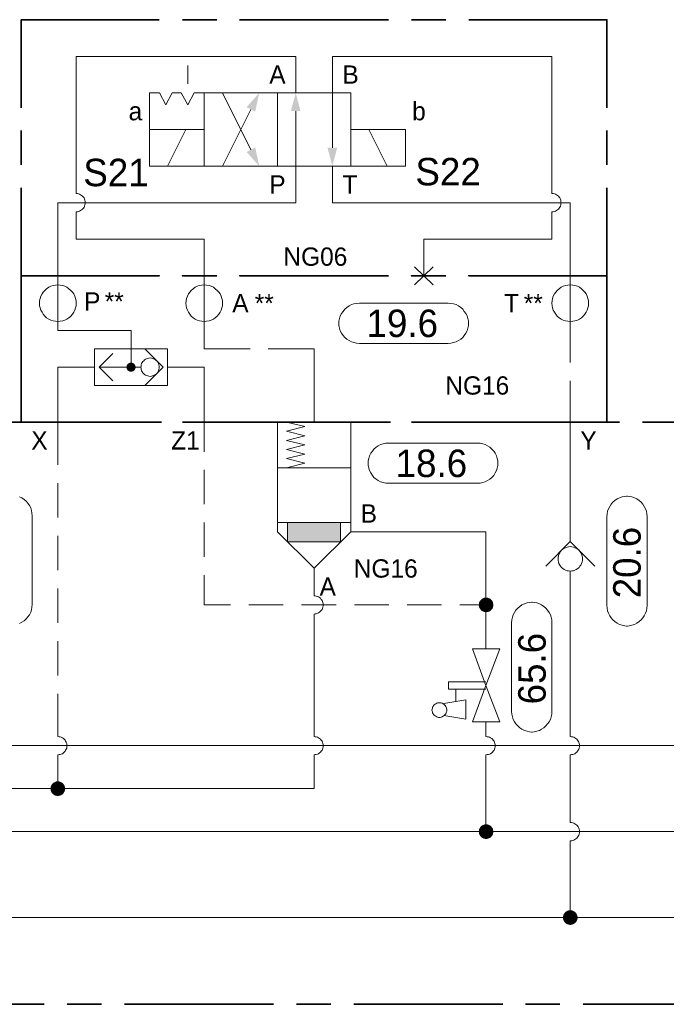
# Model space of a CAD drawing. Header units: millimetres. Extents: x 0 to 138, y 0 to 47.
# Tile 30 of 165: x 21.39 to 23.61, y 15.42 to 18.81. Entities that reach past the tile are written whole.
import ezdxf

# ---------------------------------------------------------------- set-up
doc = ezdxf.new("R2010")
doc.units = ezdxf.units.MM
for name, color, linetype in [('PDF_Geomertry', 7, 'Continuous'), ('PDF_Solid Fills', 7, 'Continuous'), ('PDF_Text', 7, 'Continuous')]:
    doc.layers.add(name, color=color, linetype=linetype)
doc.styles.add('PDF Arial', font='txt')

msp = doc.modelspace()

# ---------------------------------------------------------------- hatches: boundary and pattern name
at = {"layer": 'PDF_Solid Fills', "transparency": 33554559}
for points in [[(21.7696, 17.6104), (21.7543, 17.6146), (21.7549, 17.6165)], [(21.7696, 17.6104), (21.7543, 17.6124), (21.7543, 17.6146)], [(21.7696, 17.6104), (21.7543, 17.6104), (21.7543, 17.6124)], [(21.7696, 17.6104), (21.7543, 17.609), (21.7543, 17.6104)], [(21.7696, 17.6104), (21.7543, 17.6068), (21.7543, 17.609)], [(21.7696, 17.6104), (21.7549, 17.6049), (21.7543, 17.6068)], [(21.7696, 17.6104), (21.7549, 17.6165), (21.7563, 17.6188)], [(21.7696, 17.6104), (21.7563, 17.6026), (21.7549, 17.6049)], [(21.7696, 17.6104), (21.7563, 17.6188), (21.7571, 17.6201)], [(21.7696, 17.6104), (21.7571, 17.6012), (21.7563, 17.6026)], [(21.7696, 17.6104), (21.7571, 17.6201), (21.7585, 17.6215)], [(21.7696, 17.6104), (21.7585, 17.5993), (21.7571, 17.6012)], [(21.7696, 17.6104), (21.7585, 17.6215), (21.7599, 17.6229)], [(21.7696, 17.6104), (21.7599, 17.5985), (21.7585, 17.5993)], [(21.7696, 17.6104), (21.7599, 17.6229), (21.7618, 17.6243)], [(21.7696, 17.6104), (21.7618, 17.5971), (21.7599, 17.5985)], [(21.7696, 17.6104), (21.7618, 17.6243), (21.764, 17.6249)], [(21.7696, 17.6104), (21.764, 17.5965), (21.7618, 17.5971)], [(21.7696, 17.6104), (21.764, 17.6249), (21.7654, 17.6257)], [(21.7696, 17.6104), (21.7654, 17.5957), (21.764, 17.5965)], [(21.7696, 17.6104), (21.7654, 17.6257), (21.7674, 17.6263)], [(21.7696, 17.6104), (21.7674, 17.5951), (21.7654, 17.5957)], [(21.7696, 17.6104), (21.7674, 17.6263), (21.7696, 17.6263)], [(21.7696, 17.6104), (21.7696, 17.5951), (21.7674, 17.5951)], [(21.7696, 17.6104), (21.7715, 17.6263), (21.7738, 17.6257)], [(21.7696, 17.6104), (21.7696, 17.6263), (21.7715, 17.6263)], [(21.7696, 17.6104), (21.7738, 17.6257), (21.7757, 17.6249)], [(21.7696, 17.6104), (21.7757, 17.6249), (21.7779, 17.6243)], [(21.7696, 17.6104), (21.7779, 17.6243), (21.7793, 17.6229)], [(21.7696, 17.6104), (21.7793, 17.6229), (21.7807, 17.6215)], [(21.7696, 17.6104), (21.7807, 17.6215), (21.7821, 17.6201)], [(21.7696, 17.6104), (21.7821, 17.6201), (21.7835, 17.6188)], [(21.7696, 17.6104), (21.7835, 17.6188), (21.784, 17.6165)], [(21.7696, 17.6104), (21.784, 17.6165), (21.7849, 17.6146)], [(21.7696, 17.6104), (21.7849, 17.6146), (21.7854, 17.6124)], [(21.7696, 17.6104), (21.7854, 17.6124), (21.7854, 17.6104)], [(21.7696, 17.6104), (21.7715, 17.5951), (21.7696, 17.5951)], [(21.7696, 17.6104), (21.7738, 17.5957), (21.7715, 17.5951)], [(21.7696, 17.6104), (21.7757, 17.5965), (21.7738, 17.5957)], [(21.7696, 17.6104), (21.7779, 17.5971), (21.7757, 17.5965)], [(21.7696, 17.6104), (21.7793, 17.5985), (21.7779, 17.5971)], [(21.7696, 17.6104), (21.7807, 17.5993), (21.7793, 17.5985)], [(21.7696, 17.6104), (21.7821, 17.6012), (21.7807, 17.5993)], [(21.7696, 17.6104), (21.7835, 17.6026), (21.7821, 17.6012)], [(21.7696, 17.6104), (21.784, 17.6049), (21.7835, 17.6026)], [(21.7696, 17.6104), (21.7849, 17.6068), (21.784, 17.6049)], [(21.7696, 17.6104), (21.7854, 17.609), (21.7849, 17.6068)], [(21.7696, 17.6104), (21.7854, 17.6104), (21.7854, 17.609)], [(22.989, 16.7938), (22.964, 16.7938), (22.9646, 16.7965)], [(22.989, 16.7938), (22.9646, 16.7901), (22.964, 16.7938)], [(22.989, 16.7938), (22.9646, 16.7999), (22.966, 16.8026)], [(22.989, 16.7938), (22.9646, 16.7965), (22.9646, 16.7999)], [(22.989, 16.7938), (22.9646, 16.7868), (22.9646, 16.7901)], [(22.989, 16.7938), (22.966, 16.784), (22.9646, 16.7868)], [(22.989, 16.7938), (22.966, 16.8026), (22.9674, 16.8063)], [(22.989, 16.7938), (22.9674, 16.7804), (22.966, 16.784)], [(22.989, 16.7938), (22.9674, 16.8063), (22.9696, 16.809)], [(22.989, 16.7938), (22.9696, 16.7785), (22.9674, 16.7804)], [(22.989, 16.7938), (22.9696, 16.809), (22.9715, 16.811)], [(22.989, 16.7938), (22.9715, 16.7757), (22.9696, 16.7785)], [(22.989, 16.7938), (22.9715, 16.811), (22.9738, 16.8132)], [(22.989, 16.7938), (22.9738, 16.7735), (22.9715, 16.7757)], [(22.989, 16.7938), (22.9738, 16.8132), (22.9765, 16.8151)], [(22.989, 16.7938), (22.9765, 16.7715), (22.9738, 16.7735)], [(22.989, 16.7938), (22.9765, 16.8151), (22.9799, 16.8165)], [(22.989, 16.7938), (22.9799, 16.7701), (22.9765, 16.7715)], [(22.989, 16.7938), (22.9799, 16.8165), (22.9826, 16.8179)], [(22.989, 16.7938), (22.9826, 16.7693), (22.9799, 16.7701)], [(22.989, 16.7938), (22.9826, 16.8179), (22.9863, 16.8179)], [(22.989, 16.7938), (22.9863, 16.7687), (22.9826, 16.7693)], [(22.989, 16.7938), (22.9863, 16.8179), (22.989, 16.8188)], [(22.989, 16.7938), (22.989, 16.7679), (22.9863, 16.7687)], [(22.989, 16.7938), (22.989, 16.8188), (22.9924, 16.8179)], [(22.989, 16.7938), (22.996, 16.8179), (22.9988, 16.8165)], [(22.989, 16.7938), (22.9924, 16.8179), (22.996, 16.8179)], [(22.989, 16.7938), (22.9988, 16.8165), (23.0021, 16.8151)], [(22.989, 16.7938), (23.0021, 16.8151), (23.0049, 16.8132)], [(22.989, 16.7938), (23.0049, 16.8132), (23.0071, 16.811)], [(22.989, 16.7938), (23.0071, 16.811), (23.009, 16.809)], [(22.989, 16.7938), (23.009, 16.809), (23.0113, 16.8063)], [(22.989, 16.7938), (23.0113, 16.8063), (23.0126, 16.8026)], [(22.989, 16.7938), (23.0126, 16.8026), (23.0132, 16.7999)], [(22.989, 16.7938), (23.0132, 16.7999), (23.014, 16.7965)], [(22.989, 16.7938), (23.014, 16.7965), (23.0146, 16.7938)], [(22.989, 16.7938), (22.9924, 16.7687), (22.989, 16.7679)], [(22.989, 16.7938), (22.996, 16.7693), (22.9924, 16.7687)], [(22.989, 16.7938), (22.9988, 16.7701), (22.996, 16.7693)], [(22.989, 16.7938), (23.0021, 16.7715), (22.9988, 16.7701)], [(22.989, 16.7938), (23.0049, 16.7735), (23.0021, 16.7715)], [(22.989, 16.7938), (23.0071, 16.7757), (23.0049, 16.7735)], [(22.989, 16.7938), (23.009, 16.7785), (23.0071, 16.7757)], [(22.989, 16.7938), (23.0113, 16.7804), (23.009, 16.7785)], [(22.989, 16.7938), (23.0126, 16.784), (23.0113, 16.7804)], [(22.989, 16.7938), (23.0132, 16.7868), (23.0126, 16.784)], [(22.989, 16.7938), (23.014, 16.7901), (23.0132, 16.7868)], [(22.989, 16.7938), (23.0146, 16.7938), (23.014, 16.7901)], [(21.5182, 16.1618), (21.5007, 16.179), (21.5029, 16.1818)], [(21.5182, 16.1618), (21.5029, 16.1818), (21.5057, 16.1832)], [(21.5182, 16.1618), (21.5057, 16.1832), (21.5085, 16.1846)], [(21.5182, 16.1618), (21.5085, 16.1846), (21.5118, 16.186)], [(21.5182, 16.1618), (21.5118, 16.186), (21.5146, 16.1868)], [(21.5182, 16.1618), (21.5146, 16.1868), (21.5182, 16.1868)], [(21.5182, 16.1618), (21.5215, 16.1868), (21.5243, 16.186)], [(21.5182, 16.1618), (21.5182, 16.1868), (21.5215, 16.1868)], [(21.5182, 16.1618), (21.5243, 16.186), (21.5279, 16.1846)], [(21.5182, 16.1618), (21.5279, 16.1846), (21.5307, 16.1832)], [(21.5182, 16.1618), (21.5307, 16.1832), (21.5335, 16.1818)], [(21.5182, 16.1618), (21.5335, 16.1818), (21.5363, 16.179)], [(21.5182, 16.1618), (21.4932, 16.1651), (21.4937, 16.1679)], [(21.5182, 16.1618), (21.4932, 16.1618), (21.4932, 16.1651)], [(21.5182, 16.1618), (21.4932, 16.1582), (21.4932, 16.1618)], [(21.5182, 16.1618), (21.4937, 16.1549), (21.4932, 16.1582)], [(21.5182, 16.1618), (21.4937, 16.1679), (21.4951, 16.1715)], [(21.5182, 16.1618), (21.4951, 16.1521), (21.4937, 16.1549)], [(21.5182, 16.1618), (21.4951, 16.1715), (21.4965, 16.1743)], [(21.5182, 16.1618), (21.4965, 16.1493), (21.4951, 16.1521)], [(21.5182, 16.1618), (21.4965, 16.1743), (21.4979, 16.1771)], [(21.5182, 16.1618), (21.4979, 16.1465), (21.4965, 16.1493)], [(21.5182, 16.1618), (21.4979, 16.1771), (21.5007, 16.179)], [(21.5182, 16.1618), (21.5007, 16.1437), (21.4979, 16.1465)], [(21.5182, 16.1618), (21.5029, 16.1415), (21.5007, 16.1437)], [(21.5182, 16.1618), (21.5057, 16.1396), (21.5029, 16.1415)], [(21.5182, 16.1618), (21.5085, 16.1382), (21.5057, 16.1396)], [(21.5182, 16.1618), (21.5118, 16.1374), (21.5085, 16.1382)], [(21.5182, 16.1618), (21.5146, 16.1368), (21.5118, 16.1374)], [(21.5182, 16.1618), (21.5182, 16.1368), (21.5146, 16.1368)], [(21.5182, 16.1618), (21.5363, 16.179), (21.5382, 16.1771)], [(21.5182, 16.1618), (21.5382, 16.1771), (21.5396, 16.1743)], [(21.5182, 16.1618), (21.5396, 16.1743), (21.5418, 16.1715)], [(21.5182, 16.1618), (21.5418, 16.1715), (21.5424, 16.1679)], [(21.5182, 16.1618), (21.5424, 16.1679), (21.5432, 16.1651)], [(21.5182, 16.1618), (21.5432, 16.1651), (21.5432, 16.1618)], [(21.5182, 16.1618), (21.5215, 16.1368), (21.5182, 16.1368)], [(21.5182, 16.1618), (21.5243, 16.1374), (21.5215, 16.1368)], [(21.5182, 16.1618), (21.5279, 16.1382), (21.5243, 16.1374)], [(21.5182, 16.1618), (21.5307, 16.1396), (21.5279, 16.1382)], [(21.5182, 16.1618), (21.5335, 16.1415), (21.5307, 16.1396)], [(21.5182, 16.1618), (21.5363, 16.1437), (21.5335, 16.1415)], [(21.5182, 16.1618), (21.5382, 16.1465), (21.5363, 16.1437)], [(21.5182, 16.1618), (21.5396, 16.1493), (21.5382, 16.1465)], [(21.5182, 16.1618), (21.5418, 16.1521), (21.5396, 16.1493)], [(21.5182, 16.1618), (21.5424, 16.1549), (21.5418, 16.1521)], [(21.5182, 16.1618), (21.5432, 16.1582), (21.5424, 16.1549)], [(21.5182, 16.1618), (21.5432, 16.1618), (21.5432, 16.1582)], [(22.989, 16.0138), (22.964, 16.0138), (22.9646, 16.0174)], [(22.989, 16.0138), (22.9646, 16.0104), (22.964, 16.0138)], [(22.989, 16.0138), (22.9646, 16.0201), (22.966, 16.0235)], [(22.989, 16.0138), (22.9646, 16.0174), (22.9646, 16.0201)], [(22.989, 16.0138), (22.9646, 16.0076), (22.9646, 16.0104)], [(22.989, 16.0138), (22.966, 16.004), (22.9646, 16.0076)], [(22.989, 16.0138), (22.966, 16.0235), (22.9674, 16.0263)], [(22.989, 16.0138), (22.9674, 16.0013), (22.966, 16.004)], [(22.989, 16.0138), (22.9674, 16.0263), (22.9696, 16.029)], [(22.989, 16.0138), (22.9696, 15.9985), (22.9674, 16.0013)], [(22.989, 16.0138), (22.9696, 16.029), (22.9715, 16.0318)], [(22.989, 16.0138), (22.9715, 15.9957), (22.9696, 15.9985)], [(22.989, 16.0138), (22.9715, 16.0318), (22.9738, 16.034)], [(22.989, 16.0138), (22.9738, 15.9938), (22.9715, 15.9957)], [(22.989, 16.0138), (22.9738, 16.034), (22.9765, 16.0354)], [(22.989, 16.0138), (22.9765, 15.9924), (22.9738, 15.9938)], [(22.989, 16.0138), (22.9765, 16.0354), (22.9799, 16.0368)], [(22.989, 16.0138), (22.9799, 15.991), (22.9765, 15.9924)], [(22.989, 16.0138), (22.9799, 16.0368), (22.9826, 16.0382)], [(22.989, 16.0138), (22.9826, 15.9896), (22.9799, 15.991)], [(22.989, 16.0138), (22.9826, 16.0382), (22.9863, 16.0387)], [(22.989, 16.0138), (22.9863, 15.9888), (22.9826, 15.9896)], [(22.989, 16.0138), (22.9863, 16.0387), (22.989, 16.0387)], [(22.989, 16.0138), (22.989, 15.9888), (22.9863, 15.9888)], [(22.989, 16.0138), (22.9924, 16.0387), (22.996, 16.0382)], [(22.989, 16.0138), (22.989, 16.0387), (22.9924, 16.0387)], [(22.989, 16.0138), (22.996, 16.0382), (22.9988, 16.0368)], [(22.989, 16.0138), (22.9988, 16.0368), (23.0021, 16.0354)], [(22.989, 16.0138), (23.0021, 16.0354), (23.0049, 16.034)], [(22.989, 16.0138), (23.0049, 16.034), (23.0071, 16.0318)], [(22.989, 16.0138), (23.0071, 16.0318), (23.009, 16.029)], [(22.989, 16.0138), (23.009, 16.029), (23.0113, 16.0263)], [(22.989, 16.0138), (23.0113, 16.0263), (23.0126, 16.0235)], [(22.989, 16.0138), (23.0126, 16.0235), (23.0132, 16.0201)], [(22.989, 16.0138), (23.0132, 16.0201), (23.014, 16.0174)], [(22.989, 16.0138), (23.014, 16.0174), (23.0146, 16.0138)], [(22.989, 16.0138), (22.9924, 15.9888), (22.989, 15.9888)], [(22.989, 16.0138), (22.996, 15.9896), (22.9924, 15.9888)], [(22.989, 16.0138), (22.9988, 15.991), (22.996, 15.9896)], [(22.989, 16.0138), (23.0021, 15.9924), (22.9988, 15.991)], [(22.989, 16.0138), (23.0049, 15.9938), (23.0021, 15.9924)], [(22.989, 16.0138), (23.0071, 15.9957), (23.0049, 15.9938)], [(22.989, 16.0138), (23.009, 15.9985), (23.0071, 15.9957)], [(22.989, 16.0138), (23.0113, 16.0013), (23.009, 15.9985)], [(22.989, 16.0138), (23.0126, 16.004), (23.0113, 16.0013)], [(22.989, 16.0138), (23.0132, 16.0076), (23.0126, 16.004)], [(22.989, 16.0138), (23.014, 16.0104), (23.0132, 16.0076)], [(22.989, 16.0138), (23.0146, 16.0138), (23.014, 16.0104)], [(23.2785, 15.7188), (23.2688, 15.7415), (23.2724, 15.7429)], [(23.2785, 15.7188), (23.2724, 15.7429), (23.2751, 15.7429)], [(23.2785, 15.7188), (23.2751, 15.7429), (23.2785, 15.7438)], [(23.2785, 15.7188), (23.2785, 15.7438), (23.2821, 15.7429)], [(23.2785, 15.7188), (23.2849, 15.7429), (23.2882, 15.7415)], [(23.2785, 15.7188), (23.2821, 15.7429), (23.2849, 15.7429)], [(23.2785, 15.7188), (23.2535, 15.7215), (23.2543, 15.7249)], [(23.2785, 15.7188), (23.2535, 15.7188), (23.2535, 15.7215)], [(23.2785, 15.7188), (23.2535, 15.7151), (23.2535, 15.7188)], [(23.2785, 15.7188), (23.2543, 15.7118), (23.2535, 15.7151)], [(23.2785, 15.7188), (23.2543, 15.7249), (23.2549, 15.7276)], [(23.2785, 15.7188), (23.2549, 15.709), (23.2543, 15.7118)], [(23.2785, 15.7188), (23.2549, 15.7276), (23.2571, 15.7313)], [(23.2785, 15.7188), (23.2571, 15.7054), (23.2549, 15.709)], [(23.2785, 15.7188), (23.2571, 15.7313), (23.2585, 15.734)], [(23.2785, 15.7188), (23.2585, 15.7035), (23.2571, 15.7054)], [(23.2785, 15.7188), (23.2585, 15.734), (23.2604, 15.736)], [(23.2785, 15.7188), (23.2604, 15.7007), (23.2585, 15.7035)], [(23.2785, 15.7188), (23.2604, 15.736), (23.2632, 15.7382)], [(23.2785, 15.7188), (23.2632, 15.6985), (23.2604, 15.7007)], [(23.2785, 15.7188), (23.2632, 15.7382), (23.266, 15.7401)], [(23.2785, 15.7188), (23.266, 15.6965), (23.2632, 15.6985)], [(23.2785, 15.7188), (23.266, 15.7401), (23.2688, 15.7415)], [(23.2785, 15.7188), (23.2688, 15.6951), (23.266, 15.6965)], [(23.2785, 15.7188), (23.2724, 15.6943), (23.2688, 15.6951)], [(23.2785, 15.7188), (23.2751, 15.6938), (23.2724, 15.6943)], [(23.2785, 15.7188), (23.2785, 15.6929), (23.2751, 15.6938)], [(23.2785, 15.7188), (23.2882, 15.7415), (23.291, 15.7401)], [(23.2785, 15.7188), (23.291, 15.7401), (23.2937, 15.7382)], [(23.2785, 15.7188), (23.2937, 15.7382), (23.2965, 15.736)], [(23.2785, 15.7188), (23.2965, 15.736), (23.2988, 15.734)], [(23.2785, 15.7188), (23.2988, 15.734), (23.3001, 15.7313)], [(23.2785, 15.7188), (23.3001, 15.7313), (23.3015, 15.7276)], [(23.2785, 15.7188), (23.3015, 15.7276), (23.3029, 15.7249)], [(23.2785, 15.7188), (23.3029, 15.7249), (23.3035, 15.7215)], [(23.2785, 15.7188), (23.3035, 15.7215), (23.3035, 15.7188)], [(23.2785, 15.7188), (23.2821, 15.6938), (23.2785, 15.6929)], [(23.2785, 15.7188), (23.2849, 15.6943), (23.2821, 15.6938)], [(23.2785, 15.7188), (23.2882, 15.6951), (23.2849, 15.6943)], [(23.2785, 15.7188), (23.291, 15.6965), (23.2882, 15.6951)], [(23.2785, 15.7188), (23.2937, 15.6985), (23.291, 15.6965)], [(23.2785, 15.7188), (23.2965, 15.7007), (23.2937, 15.6985)], [(23.2785, 15.7188), (23.2988, 15.7035), (23.2965, 15.7007)], [(23.2785, 15.7188), (23.3001, 15.7054), (23.2988, 15.7035)], [(23.2785, 15.7188), (23.3015, 15.709), (23.3001, 15.7054)], [(23.2785, 15.7188), (23.3029, 15.7118), (23.3015, 15.709)], [(23.2785, 15.7188), (23.3035, 15.7151), (23.3029, 15.7118)], [(23.2785, 15.7188), (23.3035, 15.7188), (23.3035, 15.7151)]]:
    msp.add_hatch(color=256, dxfattribs=at).paths.add_polyline_path(points)

# ---------------------------------------------------------------- linework, layer by layer
at = {"layer": 'PDF_Geomertry', "lineweight": 35}
for points in [[(21.8668, 18.8054), (21.3924, 18.8054), (21.3924, 18.5026)], [(22.064, 18.8054), (21.946, 18.8054)], [(22.6543, 18.8054), (22.1424, 18.8054)], [(22.8507, 18.8054), (22.7326, 18.8054)], [(23.4043, 18.5026), (23.4043, 18.8054), (22.9299, 18.8054)], [(21.3924, 18.4243), (21.3924, 18.3063)], [(23.4043, 18.3063), (23.4043, 18.4243)], [(21.3924, 18.2271), (21.3924, 17.9249), (21.8668, 17.9249), (21.3924, 17.9249), (21.3924, 17.4221), (21.8668, 17.4221)], [(23.4043, 18.2271), (23.4043, 17.9249), (22.9299, 17.9249), (23.4043, 17.9249), (23.4043, 17.4221), (22.9299, 17.4221)], [(21.1646, 17.4221), (21.6765, 17.4221)], [(21.7557, 17.4221), (21.8738, 17.4221)], [(22.064, 17.4221), (21.946, 17.4221)], [(21.9521, 17.4221), (22.464, 17.4221)], [(22.6543, 17.4221), (22.1424, 17.4221)], [(22.5424, 17.4221), (22.6613, 17.4221)], [(22.8507, 17.4221), (22.7326, 17.4221)], [(22.7396, 17.4221), (23.2515, 17.4221)], [(23.3299, 17.4221), (23.4479, 17.4221)], [(23.5271, 17.4221), (23.8882, 17.4221)], [(20.9599, 15.4201), (21.4715, 15.4201)], [(21.5501, 15.4201), (21.6687, 15.4201)], [(21.7474, 15.4201), (22.259, 15.4201)], [(22.3376, 15.4201), (22.4557, 15.4201)], [(22.5349, 15.4201), (23.0465, 15.4201)], [(23.1251, 15.4201), (23.2432, 15.4201)], [(23.3224, 15.4201), (23.834, 15.4201)]]:
    msp.add_lwpolyline(points, dxfattribs=at)
at = {"layer": 'PDF_Geomertry', "lineweight": 15}
for points in [[(22.3354, 18.5535), (22.3354, 18.679), (21.5813, 18.679), (21.5813, 18.2076), (21.5854, 18.2076), (21.589, 18.2068), (21.5932, 18.2054), (21.5965, 18.2035), (21.6001, 18.2013), (21.6035, 18.1985), (21.6062, 18.1957), (21.6085, 18.1924), (21.6099, 18.1888), (21.6113, 18.1846), (21.6126, 18.1804), (21.6126, 18.1763), (21.6126, 18.1721), (21.6113, 18.1688), (21.6099, 18.1646), (21.6085, 18.161), (21.6062, 18.1576), (21.6035, 18.154), (21.6001, 18.1513), (21.5965, 18.1493), (21.5932, 18.1471), (21.589, 18.1457), (21.5854, 18.1451), (21.5813, 18.1451), (21.5854, 18.1451), (21.589, 18.1457), (21.5932, 18.1471), (21.5965, 18.1493), (21.6001, 18.1513), (21.6035, 18.154), (21.6062, 18.1576), (21.6085, 18.161), (21.6099, 18.1646), (21.6113, 18.1688), (21.6126, 18.1721), (21.6126, 18.1763), (21.6126, 18.1804), (21.6113, 18.1846), (21.6099, 18.1888), (21.6085, 18.1924), (21.6062, 18.1957), (21.6035, 18.1985), (21.6001, 18.2013), (21.5965, 18.2035), (21.5932, 18.2054), (21.589, 18.2068), (21.5854, 18.2076), (21.5813, 18.2076)], [(23.2154, 18.2076), (23.2154, 18.679), (22.4613, 18.679), (22.4613, 18.5535), (22.4613, 18.3651)], [(21.9646, 18.5854), (21.9646, 18.6479)], [(22.084, 18.5535), (22.1812, 18.3582)], [(22.3354, 18.491), (22.3354, 18.3021), (22.3354, 18.1763), (21.5182, 18.1763), (21.5182, 17.9249), (21.5182, 17.8937), (21.5182, 17.7679), (21.5182, 17.7368), (21.7696, 17.7368), (21.7696, 17.6104)], [(22.084, 18.3021), (22.1812, 18.4971)], [(21.8951, 18.3021), (21.9585, 18.4276)], [(22.6501, 18.3021), (22.5868, 18.4276)], [(22.4613, 18.3021), (22.4613, 18.1763), (23.2785, 18.1763), (23.2785, 17.9249), (23.2785, 17.8937), (23.2785, 17.7679), (23.2785, 17.6263)], [(22.7757, 17.9249), (22.7757, 18.0507), (23.2154, 18.0507), (23.2154, 18.1451), (23.2196, 18.1451), (23.2238, 18.1457), (23.2279, 18.1471), (23.2312, 18.1493), (23.2349, 18.1513), (23.2376, 18.154), (23.2404, 18.1576), (23.2432, 18.161), (23.2446, 18.1646), (23.246, 18.1688), (23.2465, 18.1721), (23.2474, 18.1763), (23.2465, 18.1804), (23.246, 18.1846), (23.2446, 18.1888), (23.2432, 18.1924), (23.2404, 18.1957), (23.2376, 18.1985), (23.2349, 18.2013), (23.2312, 18.2035), (23.2279, 18.2054), (23.2238, 18.2068), (23.2196, 18.2076), (23.2154, 18.2076), (23.2196, 18.2076), (23.2238, 18.2068), (23.2279, 18.2054), (23.2312, 18.2035), (23.2349, 18.2013), (23.2376, 18.1985), (23.2404, 18.1957), (23.2432, 18.1924), (23.2446, 18.1888), (23.246, 18.1846), (23.2465, 18.1804), (23.2474, 18.1763), (23.2465, 18.1721), (23.246, 18.1688), (23.2446, 18.1646), (23.2432, 18.161), (23.2404, 18.1576), (23.2376, 18.154), (23.2349, 18.1513), (23.2312, 18.1493), (23.2279, 18.1471), (23.2238, 18.1457), (23.2196, 18.1451), (23.2154, 18.1451)], [(21.5813, 18.1451), (21.5813, 18.0507), (22.021, 18.0507), (22.021, 17.9249), (22.021, 17.8937), (22.021, 17.7679), (22.021, 17.6735), (22.1785, 17.6735)], [(22.7437, 17.8937), (22.8071, 17.9562)], [(22.8071, 17.8937), (22.7437, 17.9562)], [(21.8168, 17.5479), (21.8799, 17.6104), (21.8168, 17.6735)], [(22.241, 17.6735), (22.3988, 17.6735), (22.3988, 17.4221)], [(21.7071, 17.5638), (21.6599, 17.6104), (21.7071, 17.6576)], [(21.6438, 17.6104), (21.5182, 17.6104), (21.5182, 17.4221), (21.5182, 17.2749)], [(21.8035, 17.6104), (21.7854, 17.6104), (21.6599, 17.6104)], [(21.8951, 17.6104), (22.021, 17.6104), (22.021, 17.4221), (22.021, 17.3201)], [(23.2785, 17.5632), (23.2785, 17.4221), (23.2785, 17.0354), (23.2785, 17.011)], [(22.5243, 17.0451), (22.3988, 16.9193), (22.2724, 17.0451), (22.2724, 17.4221), (22.5243, 17.4221), (22.5243, 17.0451), (22.989, 17.0451), (22.989, 16.7938), (22.989, 16.6424)], [(22.3043, 17.4221), (22.3668, 17.4063), (22.3043, 17.391), (22.3668, 17.3749), (22.3043, 17.359), (22.3668, 17.3438), (22.3043, 17.3276), (22.3668, 17.3118), (22.3043, 17.2965), (22.3668, 17.2804), (22.3043, 17.2651)], [(22.2724, 17.2651), (22.5243, 17.2651)], [(22.021, 17.2576), (22.021, 17.1396)], [(21.5182, 17.2124), (21.5182, 17.0938)], [(21.3863, 17.1651), (21.3946, 17.161), (21.4029, 17.1563), (21.4099, 17.1499), (21.4154, 17.1429), (21.421, 17.1354), (21.4251, 17.1271), (21.4279, 17.1179), (21.4293, 17.109), (21.4299, 17.0999), (21.4299, 16.7951), (21.4293, 16.786), (21.4279, 16.7763), (21.4251, 16.7679), (21.421, 16.7596), (21.4154, 16.7521), (21.4099, 16.7451), (21.4029, 16.7388), (21.3946, 16.734), (21.3863, 16.7299)], [(22.021, 17.0763), (22.021, 16.9582)], [(22.2724, 17.0763), (22.5243, 17.0763)], [(22.3071, 17.0763), (22.3071, 17.0104), (22.4896, 17.0104), (22.4896, 17.0763)], [(21.5182, 17.0313), (21.5182, 16.9132)], [(23.1946, 16.9271), (23.2785, 17.011), (23.3626, 16.9271)], [(22.021, 16.8951), (22.021, 16.7938), (22.1113, 16.7938)], [(22.3988, 16.8249), (22.3988, 16.9193)], [(23.2785, 16.341), (23.2826, 16.3401), (23.2868, 16.3396), (23.2904, 16.3382), (23.2946, 16.3368), (23.2974, 16.334), (23.3007, 16.3318), (23.3035, 16.3285), (23.3057, 16.3249), (23.3076, 16.3215), (23.309, 16.3174), (23.3099, 16.3132), (23.3099, 16.3096), (23.3099, 16.3054), (23.309, 16.3013), (23.3076, 16.2971), (23.3057, 16.2938), (23.3035, 16.2901), (23.3007, 16.2874), (23.2974, 16.2846), (23.2946, 16.2818), (23.2904, 16.2804), (23.2868, 16.279), (23.2826, 16.2785), (23.2785, 16.2776), (23.2826, 16.2785), (23.2868, 16.279), (23.2904, 16.2804), (23.2946, 16.2818), (23.2974, 16.2846), (23.3007, 16.2874), (23.3035, 16.2901), (23.3057, 16.2938), (23.3076, 16.2971), (23.309, 16.3013), (23.3099, 16.3054), (23.3099, 16.3096), (23.3099, 16.3132), (23.309, 16.3174), (23.3076, 16.3215), (23.3057, 16.3249), (23.3035, 16.3285), (23.3007, 16.3318), (23.2974, 16.334), (23.2946, 16.3368), (23.2904, 16.3382), (23.2868, 16.3396), (23.2826, 16.3401), (23.2785, 16.341), (23.2785, 16.9096)], [(21.5182, 16.8499), (21.5182, 16.7318)], [(22.3988, 16.341), (22.3988, 16.7618), (22.4021, 16.7624), (22.4062, 16.7632), (22.4104, 16.7646), (22.414, 16.766), (22.4174, 16.7687), (22.421, 16.7715), (22.4229, 16.7743), (22.4257, 16.7776), (22.4271, 16.7813), (22.4285, 16.7854), (22.4293, 16.7896), (22.4299, 16.7938), (22.4293, 16.7971), (22.4285, 16.8013), (22.4271, 16.8054), (22.4257, 16.809), (22.4229, 16.8124), (22.421, 16.816), (22.4174, 16.8188), (22.414, 16.8207), (22.4104, 16.8221), (22.4062, 16.8235), (22.4021, 16.8243), (22.3988, 16.8249), (22.4021, 16.8243), (22.4062, 16.8235), (22.4104, 16.8221), (22.414, 16.8207), (22.4174, 16.8188), (22.421, 16.816), (22.4229, 16.8124), (22.4257, 16.809), (22.4271, 16.8054), (22.4285, 16.8013), (22.4293, 16.7971), (22.4299, 16.7938), (22.4293, 16.7896), (22.4285, 16.7854), (22.4271, 16.7813), (22.4257, 16.7776), (22.4229, 16.7743), (22.421, 16.7715), (22.4174, 16.7687), (22.414, 16.766), (22.4104, 16.7646), (22.4062, 16.7632), (22.4021, 16.7624), (22.3988, 16.7618)], [(22.1743, 16.7938), (22.2924, 16.7938)], [(22.3557, 16.7938), (22.4738, 16.7938)], [(22.5368, 16.7938), (22.6549, 16.7938)], [(22.7182, 16.7938), (22.8363, 16.7938)], [(22.8988, 16.7938), (22.989, 16.7938)], [(21.5182, 16.6688), (21.5182, 16.5507)], [(22.989, 16.504), (22.8604, 16.504), (22.8604, 16.529), (22.989, 16.529)], [(21.5182, 16.341), (21.5224, 16.3401), (21.5265, 16.3396), (21.5299, 16.3382), (21.534, 16.3368), (21.5376, 16.334), (21.5404, 16.3318), (21.5432, 16.3285), (21.5451, 16.3249), (21.5474, 16.3215), (21.5488, 16.3174), (21.5493, 16.3132), (21.5493, 16.3096), (21.5493, 16.3054), (21.5488, 16.3013), (21.5474, 16.2971), (21.5451, 16.2938), (21.5432, 16.2901), (21.5404, 16.2874), (21.5376, 16.2846), (21.534, 16.2818), (21.5299, 16.2804), (21.5265, 16.279), (21.5224, 16.2785), (21.5182, 16.2776), (21.5224, 16.2785), (21.5265, 16.279), (21.5299, 16.2804), (21.534, 16.2818), (21.5376, 16.2846), (21.5404, 16.2874), (21.5432, 16.2901), (21.5451, 16.2938), (21.5474, 16.2971), (21.5488, 16.3013), (21.5493, 16.3054), (21.5493, 16.3096), (21.5493, 16.3132), (21.5488, 16.3174), (21.5474, 16.3215), (21.5451, 16.3249), (21.5432, 16.3285), (21.5404, 16.3318), (21.5376, 16.334), (21.534, 16.3368), (21.5299, 16.3382), (21.5265, 16.3396), (21.5224, 16.3401), (21.5182, 16.341), (21.5182, 16.4874)], [(22.8854, 16.4604), (22.8854, 16.504)], [(22.8446, 16.4132), (22.9201, 16.4007), (22.9201, 16.4665), (22.8446, 16.454)], [(20.8771, 16.391), (20.8771, 16.3096), (23.9196, 16.3096)], [(22.989, 16.341), (22.989, 16.391)], [(18.164, 16.0138), (22.989, 16.0138), (22.989, 16.2776), (22.9932, 16.2785), (22.9974, 16.279), (23.0015, 16.2804), (23.0049, 16.2818), (23.0085, 16.2846), (23.0113, 16.2874), (23.014, 16.2901), (23.0168, 16.2938), (23.0182, 16.2971), (23.0196, 16.3013), (23.0201, 16.3054), (23.021, 16.3096), (23.0201, 16.3132), (23.0196, 16.3174), (23.0182, 16.3215), (23.0168, 16.3249), (23.014, 16.3285), (23.0113, 16.3318), (23.0085, 16.334), (23.0049, 16.3368), (23.0015, 16.3382), (22.9974, 16.3396), (22.9932, 16.3401), (22.989, 16.341), (22.9932, 16.3401), (22.9974, 16.3396), (23.0015, 16.3382), (23.0049, 16.3368), (23.0085, 16.334), (23.0113, 16.3318), (23.014, 16.3285), (23.0168, 16.3249), (23.0182, 16.3215), (23.0196, 16.3174), (23.0201, 16.3132), (23.021, 16.3096), (23.0201, 16.3054), (23.0196, 16.3013), (23.0182, 16.2971), (23.0168, 16.2938), (23.014, 16.2901), (23.0113, 16.2874), (23.0085, 16.2846), (23.0049, 16.2818), (23.0015, 16.2804), (22.9974, 16.279), (22.9932, 16.2785), (22.989, 16.2776)], [(20.2863, 16.1618), (21.5182, 16.1618), (22.3988, 16.1618), (22.3988, 16.2776), (22.4021, 16.2785), (22.4062, 16.279), (22.4104, 16.2804), (22.414, 16.2818), (22.4174, 16.2846), (22.421, 16.2874), (22.4229, 16.2901), (22.4257, 16.2938), (22.4271, 16.2971), (22.4285, 16.3013), (22.4293, 16.3054), (22.4299, 16.3096), (22.4293, 16.3132), (22.4285, 16.3174), (22.4271, 16.3215), (22.4257, 16.3249), (22.4229, 16.3285), (22.421, 16.3318), (22.4174, 16.334), (22.414, 16.3368), (22.4104, 16.3382), (22.4062, 16.3396), (22.4021, 16.3401), (22.3988, 16.341), (22.4021, 16.3401), (22.4062, 16.3396), (22.4104, 16.3382), (22.414, 16.3368), (22.4174, 16.334), (22.421, 16.3318), (22.4229, 16.3285), (22.4257, 16.3249), (22.4271, 16.3215), (22.4285, 16.3174), (22.4293, 16.3132), (22.4299, 16.3096), (22.4293, 16.3054), (22.4285, 16.3013), (22.4271, 16.2971), (22.4257, 16.2938), (22.4229, 16.2901), (22.421, 16.2874), (22.4174, 16.2846), (22.414, 16.2818), (22.4104, 16.2804), (22.4062, 16.279), (22.4021, 16.2785), (22.3988, 16.2776)], [(21.5182, 16.2776), (21.5182, 16.1618)], [(23.2785, 16.0451), (23.2826, 16.0451), (23.2868, 16.0443), (23.2904, 16.0429), (23.2946, 16.041), (23.2974, 16.0387), (23.3007, 16.036), (23.3035, 16.0332), (23.3057, 16.0299), (23.3076, 16.0257), (23.309, 16.0221), (23.3099, 16.0179), (23.3099, 16.0138), (23.3099, 16.0096), (23.309, 16.0054), (23.3076, 16.0021), (23.3057, 15.9979), (23.3035, 15.9943), (23.3007, 15.9915), (23.2974, 15.9888), (23.2946, 15.9868), (23.2904, 15.9846), (23.2868, 15.9832), (23.2826, 15.9826), (23.2785, 15.9826), (23.2826, 15.9826), (23.2868, 15.9832), (23.2904, 15.9846), (23.2946, 15.9868), (23.2974, 15.9888), (23.3007, 15.9915), (23.3035, 15.9943), (23.3057, 15.9979), (23.3076, 16.0021), (23.309, 16.0054), (23.3099, 16.0096), (23.3099, 16.0138), (23.3099, 16.0179), (23.309, 16.0221), (23.3076, 16.0257), (23.3057, 16.0299), (23.3035, 16.0332), (23.3007, 16.036), (23.2974, 16.0387), (23.2946, 16.041), (23.2904, 16.0429), (23.2868, 16.0443), (23.2826, 16.0451), (23.2785, 16.0451), (23.2785, 16.2776)], [(28.8613, 16.0138), (28.0688, 16.0138), (22.989, 16.0138)], [(23.2785, 15.9826), (23.2785, 15.7188)], [(14.0751, 15.7188), (16.341, 15.7188), (18.4535, 15.7188), (21.166, 15.7188), (23.2785, 15.7188), (26.2085, 15.7188)]]:
    msp.add_lwpolyline(points, dxfattribs=at)
for points in [[(22.021, 18.4276), (22.021, 18.5535), (21.9868, 18.5535), (21.9646, 18.5132), (21.9424, 18.5535), (21.9113, 18.5535), (21.889, 18.5132), (21.8674, 18.5535), (21.8326, 18.5535), (21.8326, 18.4276)], [(22.2724, 18.5535), (22.021, 18.5535), (22.021, 18.3021), (22.2724, 18.3021), (22.2724, 18.5535)], [(22.5243, 18.3021), (22.2724, 18.3021), (22.2724, 18.5535), (22.5243, 18.5535), (22.5243, 18.3021)], [(21.8326, 18.3021), (22.021, 18.3021), (22.021, 18.4276), (21.8326, 18.4276), (21.8326, 18.3021)], [(22.5243, 18.3021), (22.7126, 18.3021), (22.7126, 18.4276), (22.5243, 18.4276), (22.5243, 18.3021)], [(21.5813, 17.8304), (21.5807, 17.8388), (21.5793, 17.8471), (21.5765, 17.8549), (21.5729, 17.8624), (21.5682, 17.8688), (21.5626, 17.8749), (21.5562, 17.8804), (21.5493, 17.8854), (21.5424, 17.8888), (21.5349, 17.8915), (21.5265, 17.8929), (21.5182, 17.8937), (21.5099, 17.8929), (21.5021, 17.8915), (21.4937, 17.8888), (21.4868, 17.8854), (21.4799, 17.8804), (21.4738, 17.8749), (21.4682, 17.8688), (21.464, 17.8624), (21.4599, 17.8549), (21.4576, 17.8471), (21.4557, 17.8388), (21.4557, 17.8304), (21.4557, 17.8221), (21.4576, 17.8146), (21.4599, 17.8068), (21.464, 17.7993), (21.4682, 17.7924), (21.4738, 17.786), (21.4799, 17.7804), (21.4868, 17.7763), (21.4937, 17.7729), (21.5021, 17.7701), (21.5099, 17.7687), (21.5182, 17.7679), (21.5265, 17.7687), (21.5349, 17.7701), (21.5424, 17.7729), (21.5493, 17.7763), (21.5562, 17.7804), (21.5626, 17.786), (21.5682, 17.7924), (21.5729, 17.7993), (21.5765, 17.8068), (21.5793, 17.8146), (21.5807, 17.8221), (21.5813, 17.8304)], [(22.084, 17.8304), (22.0835, 17.8388), (22.0821, 17.8471), (22.0793, 17.8549), (22.0757, 17.8624), (22.071, 17.8688), (22.0654, 17.8749), (22.059, 17.8804), (22.0529, 17.8854), (22.0451, 17.8888), (22.0376, 17.8915), (22.0293, 17.8929), (22.021, 17.8937), (22.0132, 17.8929), (22.0049, 17.8915), (21.9974, 17.8888), (21.9896, 17.8854), (21.9826, 17.8804), (21.9765, 17.8749), (21.9715, 17.8688), (21.9668, 17.8624), (21.9632, 17.8549), (21.9604, 17.8471), (21.959, 17.8388), (21.9585, 17.8304), (21.959, 17.8221), (21.9604, 17.8146), (21.9632, 17.8068), (21.9668, 17.7993), (21.9715, 17.7924), (21.9765, 17.786), (21.9826, 17.7804), (21.9896, 17.7763), (21.9974, 17.7729), (22.0049, 17.7701), (22.0132, 17.7687), (22.021, 17.7679), (22.0293, 17.7687), (22.0376, 17.7701), (22.0451, 17.7729), (22.0529, 17.7763), (22.059, 17.7804), (22.0654, 17.786), (22.071, 17.7924), (22.0757, 17.7993), (22.0793, 17.8068), (22.0821, 17.8146), (22.0835, 17.8221), (22.084, 17.8304)], [(23.341, 17.8304), (23.341, 17.8388), (23.339, 17.8471), (23.3368, 17.8549), (23.3326, 17.8624), (23.3285, 17.8688), (23.3229, 17.8749), (23.3168, 17.8804), (23.3099, 17.8854), (23.3029, 17.8888), (23.2946, 17.8915), (23.2868, 17.8929), (23.2785, 17.8937), (23.2701, 17.8929), (23.2618, 17.8915), (23.2543, 17.8888), (23.2474, 17.8854), (23.2404, 17.8804), (23.234, 17.8749), (23.2285, 17.8688), (23.2238, 17.8624), (23.2201, 17.8549), (23.2174, 17.8471), (23.216, 17.8388), (23.2154, 17.8304), (23.216, 17.8221), (23.2174, 17.8146), (23.2201, 17.8068), (23.2238, 17.7993), (23.2285, 17.7924), (23.234, 17.786), (23.2404, 17.7804), (23.2474, 17.7763), (23.2543, 17.7729), (23.2618, 17.7701), (23.2701, 17.7687), (23.2785, 17.7679), (23.2868, 17.7687), (23.2946, 17.7701), (23.3029, 17.7729), (23.3099, 17.7763), (23.3168, 17.7804), (23.3229, 17.786), (23.3285, 17.7924), (23.3326, 17.7993), (23.3368, 17.8068), (23.339, 17.8146), (23.341, 17.8221), (23.341, 17.8304)], [(22.859, 17.8304), (22.8682, 17.8299), (22.8771, 17.8285), (22.8863, 17.8257), (22.8946, 17.8215), (22.9021, 17.816), (22.909, 17.8096), (22.9146, 17.8026), (22.9201, 17.7951), (22.9243, 17.7868), (22.9271, 17.7785), (22.9293, 17.7693), (22.9293, 17.7596), (22.9293, 17.7632), (22.9293, 17.754), (22.9271, 17.7451), (22.9243, 17.736), (22.9201, 17.7276), (22.9146, 17.7201), (22.909, 17.7132), (22.9021, 17.7068), (22.8946, 17.7021), (22.8863, 17.6979), (22.8771, 17.6951), (22.8682, 17.6929), (22.859, 17.6924), (22.5543, 17.6924), (22.5446, 17.6929), (22.5354, 17.6951), (22.5271, 17.6979), (22.5188, 17.7021), (22.5113, 17.7068), (22.5043, 17.7132), (22.4979, 17.7201), (22.4924, 17.7276), (22.4882, 17.736), (22.4854, 17.7451), (22.484, 17.754), (22.4835, 17.7632), (22.4835, 17.7596), (22.484, 17.7693), (22.4854, 17.7785), (22.4882, 17.7868), (22.4924, 17.7951), (22.4979, 17.8026), (22.5043, 17.8096), (22.5113, 17.816), (22.5188, 17.8215), (22.5271, 17.8257), (22.5354, 17.8285), (22.5446, 17.8299), (22.5543, 17.8304), (22.859, 17.8304)], [(21.6438, 17.6735), (21.8951, 17.6735), (21.8951, 17.5479), (21.6438, 17.5479), (21.6438, 17.6735)], [(21.8668, 17.6104), (21.8668, 17.6146), (21.8654, 17.6188), (21.864, 17.6229), (21.8626, 17.6263), (21.8604, 17.6299), (21.8576, 17.6326), (21.8543, 17.6354), (21.8507, 17.6382), (21.8474, 17.6396), (21.8432, 17.641), (21.8396, 17.6415), (21.8354, 17.6424), (21.8313, 17.6415), (21.8271, 17.641), (21.8229, 17.6396), (21.8196, 17.6382), (21.816, 17.6354), (21.8132, 17.6326), (21.8104, 17.6299), (21.8076, 17.6263), (21.8062, 17.6229), (21.8049, 17.6188), (21.8043, 17.6146), (21.8035, 17.6104), (21.8043, 17.6068), (21.8049, 17.6026), (21.8062, 17.5985), (21.8076, 17.5951), (21.8104, 17.5915), (21.8132, 17.5882), (21.816, 17.586), (21.8196, 17.5832), (21.8229, 17.5818), (21.8271, 17.5804), (21.8313, 17.5799), (21.8354, 17.579), (21.8396, 17.5799), (21.8432, 17.5804), (21.8474, 17.5818), (21.8507, 17.5832), (21.8543, 17.586), (21.8576, 17.5882), (21.8604, 17.5915), (21.8626, 17.5951), (21.864, 17.5985), (21.8654, 17.6026), (21.8668, 17.6068), (21.8668, 17.6104)], [(22.959, 17.3499), (22.9688, 17.3493), (22.9779, 17.3471), (22.9863, 17.3443), (22.9946, 17.3401), (23.0021, 17.3354), (23.009, 17.329), (23.0154, 17.3221), (23.021, 17.3146), (23.0251, 17.3063), (23.0279, 17.2971), (23.0293, 17.2882), (23.0299, 17.279), (23.0299, 17.2818), (23.0293, 17.2729), (23.0279, 17.2638), (23.0251, 17.2549), (23.021, 17.2471), (23.0154, 17.2388), (23.009, 17.2318), (23.0021, 17.2262), (22.9946, 17.2207), (22.9863, 17.2165), (22.9779, 17.2138), (22.9688, 17.2118), (22.959, 17.2118), (22.6543, 17.2118), (22.6451, 17.2118), (22.6363, 17.2138), (22.6271, 17.2165), (22.6187, 17.2207), (22.6113, 17.2262), (22.6043, 17.2318), (22.5988, 17.2388), (22.5932, 17.2471), (22.589, 17.2549), (22.5863, 17.2638), (22.584, 17.2729), (22.584, 17.2818), (22.584, 17.279), (22.584, 17.2882), (22.5863, 17.2971), (22.589, 17.3063), (22.5932, 17.3146), (22.5988, 17.3221), (22.6043, 17.329), (22.6113, 17.3354), (22.6187, 17.3401), (22.6271, 17.3443), (22.6363, 17.3471), (22.6451, 17.3493), (22.6543, 17.3499), (22.959, 17.3499)], [(23.4715, 17.1674), (23.4812, 17.1665), (23.4904, 17.1651), (23.4988, 17.1618), (23.5071, 17.1582), (23.5146, 17.1526), (23.5215, 17.1465), (23.5279, 17.1396), (23.5326, 17.1318), (23.5368, 17.1235), (23.5404, 17.1151), (23.5418, 17.1063), (23.5424, 17.0965), (23.5424, 16.7915), (23.5418, 16.7826), (23.5404, 16.7735), (23.5368, 16.7646), (23.5326, 16.7563), (23.5279, 16.7485), (23.5215, 16.7415), (23.5146, 16.736), (23.5071, 16.7304), (23.4988, 16.7262), (23.4904, 16.7235), (23.4812, 16.7215), (23.4715, 16.7207), (23.4751, 16.7207), (23.466, 16.7215), (23.4563, 16.7235), (23.4479, 16.7262), (23.4396, 16.7304), (23.4321, 16.736), (23.4251, 16.7415), (23.4187, 16.7485), (23.414, 16.7563), (23.4099, 16.7646), (23.4062, 16.7735), (23.4049, 16.7826), (23.4043, 16.7915), (23.4043, 17.0965), (23.4049, 17.1063), (23.4062, 17.1151), (23.4099, 17.1235), (23.414, 17.1318), (23.4187, 17.1396), (23.4251, 17.1465), (23.4321, 17.1526), (23.4396, 17.1582), (23.4479, 17.1618), (23.4563, 17.1651), (23.466, 17.1665), (23.4751, 17.1674), (23.4715, 17.1674)], [(23.3201, 16.9513), (23.3201, 16.9568), (23.3188, 16.9624), (23.3174, 16.9679), (23.3146, 16.9729), (23.3118, 16.9771), (23.3085, 16.9813), (23.3043, 16.9846), (23.2993, 16.9882), (23.2946, 16.9901), (23.2896, 16.9924), (23.284, 16.9929), (23.2785, 16.9938), (23.2729, 16.9929), (23.2674, 16.9924), (23.2626, 16.9901), (23.2576, 16.9882), (23.2529, 16.9846), (23.2488, 16.9813), (23.2451, 16.9771), (23.2424, 16.9729), (23.2396, 16.9679), (23.2382, 16.9624), (23.2368, 16.9568), (23.2368, 16.9513), (23.2368, 16.9465), (23.2382, 16.941), (23.2396, 16.9354), (23.2424, 16.9304), (23.2451, 16.9263), (23.2488, 16.9221), (23.2529, 16.9188), (23.2576, 16.9151), (23.2626, 16.9132), (23.2674, 16.911), (23.2729, 16.9104), (23.2785, 16.9096), (23.284, 16.9104), (23.2896, 16.911), (23.2946, 16.9132), (23.2993, 16.9151), (23.3043, 16.9188), (23.3085, 16.9221), (23.3118, 16.9263), (23.3146, 16.9304), (23.3174, 16.9354), (23.3188, 16.941), (23.3201, 16.9465), (23.3201, 16.9513)], [(23.1451, 16.8026), (23.1543, 16.8021), (23.1632, 16.8007), (23.1724, 16.7971), (23.1799, 16.7938), (23.1882, 16.7882), (23.1951, 16.7818), (23.2007, 16.7749), (23.2063, 16.7674), (23.2104, 16.759), (23.2132, 16.7507), (23.2146, 16.7415), (23.2154, 16.7318), (23.2154, 16.4271), (23.2146, 16.4179), (23.2132, 16.409), (23.2104, 16.3999), (23.2063, 16.3915), (23.2007, 16.384), (23.1951, 16.3771), (23.1882, 16.3707), (23.1799, 16.366), (23.1724, 16.3618), (23.1632, 16.359), (23.1543, 16.3568), (23.1451, 16.3563), (23.1479, 16.3563), (23.139, 16.3568), (23.1299, 16.359), (23.121, 16.3618), (23.1126, 16.366), (23.1049, 16.3707), (23.0979, 16.3771), (23.0918, 16.384), (23.0868, 16.3915), (23.0826, 16.3999), (23.0799, 16.409), (23.0779, 16.4179), (23.0771, 16.4271), (23.0771, 16.7318), (23.0779, 16.7415), (23.0799, 16.7507), (23.0826, 16.759), (23.0868, 16.7674), (23.0918, 16.7749), (23.0979, 16.7818), (23.1049, 16.7882), (23.1126, 16.7938), (23.121, 16.7971), (23.1299, 16.8007), (23.139, 16.8021), (23.1479, 16.8026), (23.1451, 16.8026)], [(22.989, 16.5165), (23.0363, 16.6424), (22.9424, 16.6424), (22.989, 16.5165)], [(22.9424, 16.391), (23.0363, 16.391), (22.989, 16.5165), (22.9424, 16.391)], [(22.8543, 16.4318), (22.8543, 16.4354), (22.8535, 16.4382), (22.8521, 16.4415), (22.8507, 16.4443), (22.8488, 16.4471), (22.8465, 16.4499), (22.8446, 16.4521), (22.8418, 16.4535), (22.8382, 16.4554), (22.8354, 16.4562), (22.8321, 16.4568), (22.8293, 16.4568), (22.8257, 16.4568), (22.8224, 16.4562), (22.8196, 16.4554), (22.8168, 16.4535), (22.814, 16.4521), (22.8113, 16.4499), (22.809, 16.4471), (22.8071, 16.4443), (22.8057, 16.4415), (22.8049, 16.4382), (22.8043, 16.4354), (22.8035, 16.4318), (22.8043, 16.4285), (22.8049, 16.4257), (22.8057, 16.4221), (22.8071, 16.4193), (22.809, 16.4165), (22.8113, 16.4137), (22.814, 16.4118), (22.8168, 16.4104), (22.8196, 16.409), (22.8224, 16.4076), (22.8257, 16.4068), (22.8293, 16.4068), (22.8321, 16.4068), (22.8354, 16.4076), (22.8382, 16.409), (22.8418, 16.4104), (22.8446, 16.4118), (22.8465, 16.4137), (22.8488, 16.4165), (22.8507, 16.4193), (22.8521, 16.4221), (22.8535, 16.4257), (22.8543, 16.4285), (22.8543, 16.4318)]]:
    msp.add_lwpolyline(points, close=True, dxfattribs=at)
at = {"layer": 'PDF_Geomertry', "lineweight": 35}
for points in [[(22.064, 17.9249), (21.946, 17.9249)], [(22.6543, 17.9249), (22.1424, 17.9249)], [(22.8507, 17.9249), (22.7326, 17.9249)]]:
    msp.add_lwpolyline(points, close=True, dxfattribs=at)
at = {"layer": 'PDF_Geomertry', "lineweight": 0}
for points in [[(21.7618, 17.6104), (21.7618, 17.6096), (21.7618, 17.609), (21.7626, 17.6076), (21.7626, 17.6068), (21.7632, 17.6063), (21.764, 17.6049), (21.7646, 17.604), (21.766, 17.604), (21.7668, 17.6035), (21.7674, 17.6035), (21.7688, 17.6026), (21.7696, 17.6026), (21.771, 17.6026), (21.7715, 17.6035), (21.7729, 17.6035), (21.7738, 17.604), (21.7743, 17.604), (21.7751, 17.6049), (21.7757, 17.6063), (21.7765, 17.6068), (21.7771, 17.6076), (21.7771, 17.609), (21.7771, 17.6096), (21.7779, 17.6104), (21.7771, 17.6118), (21.7771, 17.6124), (21.7771, 17.6138), (21.7765, 17.6146), (21.7757, 17.6151), (21.7751, 17.616), (21.7743, 17.6165), (21.7738, 17.6174), (21.7729, 17.6179), (21.7715, 17.6179), (21.771, 17.6188), (21.7696, 17.6188), (21.7688, 17.6188), (21.7674, 17.6179), (21.7668, 17.6179), (21.766, 17.6174), (21.7646, 17.6165), (21.764, 17.616), (21.7632, 17.6151), (21.7626, 17.6146), (21.7626, 17.6138), (21.7618, 17.6124), (21.7618, 17.6118), (21.7618, 17.6104)], [(22.9765, 16.7938), (22.9771, 16.7915), (22.9771, 16.7901), (22.9779, 16.7887), (22.9785, 16.7874), (22.9793, 16.786), (22.9807, 16.7846), (22.9812, 16.7832), (22.9826, 16.7826), (22.9849, 16.7818), (22.9863, 16.7813), (22.9876, 16.7813), (22.989, 16.7804), (22.991, 16.7813), (22.9924, 16.7813), (22.9937, 16.7818), (22.996, 16.7826), (22.9965, 16.7832), (22.9979, 16.7846), (22.9993, 16.786), (23.0001, 16.7874), (23.0007, 16.7887), (23.0015, 16.7901), (23.0015, 16.7915), (23.0021, 16.7938), (23.0015, 16.7951), (23.0015, 16.7965), (23.0007, 16.7985), (23.0001, 16.7999), (22.9993, 16.8013), (22.9979, 16.8021), (22.9965, 16.8035), (22.996, 16.804), (22.9937, 16.8049), (22.9924, 16.8054), (22.991, 16.8063), (22.989, 16.8063), (22.9876, 16.8063), (22.9863, 16.8054), (22.9849, 16.8049), (22.9826, 16.804), (22.9812, 16.8035), (22.9807, 16.8021), (22.9793, 16.8013), (22.9785, 16.7999), (22.9779, 16.7985), (22.9771, 16.7965), (22.9771, 16.7951), (22.9765, 16.7938)], [(21.5057, 16.1618), (21.5057, 16.1596), (21.5063, 16.1582), (21.5063, 16.1568), (21.5071, 16.1554), (21.5085, 16.154), (21.509, 16.1526), (21.5104, 16.1513), (21.5118, 16.1507), (21.5132, 16.1499), (21.5146, 16.1493), (21.5168, 16.1493), (21.5182, 16.1493), (21.5196, 16.1493), (21.5215, 16.1493), (21.5229, 16.1499), (21.5243, 16.1507), (21.5257, 16.1513), (21.5271, 16.1526), (21.5279, 16.154), (21.5293, 16.1554), (21.5299, 16.1568), (21.5307, 16.1582), (21.5307, 16.1596), (21.5307, 16.1618), (21.5307, 16.1632), (21.5307, 16.1646), (21.5299, 16.1665), (21.5293, 16.1679), (21.5279, 16.1693), (21.5271, 16.1707), (21.5257, 16.1715), (21.5243, 16.1721), (21.5229, 16.1735), (21.5215, 16.1735), (21.5196, 16.1743), (21.5182, 16.1743), (21.5168, 16.1743), (21.5146, 16.1735), (21.5132, 16.1735), (21.5118, 16.1721), (21.5104, 16.1715), (21.509, 16.1707), (21.5085, 16.1693), (21.5071, 16.1679), (21.5063, 16.1665), (21.5063, 16.1646), (21.5057, 16.1632), (21.5057, 16.1618)], [(22.9765, 16.0138), (22.9771, 16.0124), (22.9771, 16.0104), (22.9779, 16.009), (22.9785, 16.0076), (22.9793, 16.0063), (22.9807, 16.0049), (22.9812, 16.004), (22.9826, 16.0026), (22.9849, 16.0021), (22.9863, 16.0021), (22.9876, 16.0013), (22.989, 16.0013), (22.991, 16.0013), (22.9924, 16.0021), (22.9937, 16.0021), (22.996, 16.0026), (22.9965, 16.004), (22.9979, 16.0049), (22.9993, 16.0063), (23.0001, 16.0076), (23.0007, 16.009), (23.0015, 16.0104), (23.0015, 16.0124), (23.0021, 16.0138), (23.0015, 16.0151), (23.0015, 16.0174), (23.0007, 16.0187), (23.0001, 16.0201), (22.9993, 16.0215), (22.9979, 16.0229), (22.9965, 16.0235), (22.996, 16.0249), (22.9937, 16.0257), (22.9924, 16.0263), (22.991, 16.0263), (22.989, 16.0263), (22.9876, 16.0263), (22.9863, 16.0263), (22.9849, 16.0257), (22.9826, 16.0249), (22.9812, 16.0235), (22.9807, 16.0229), (22.9793, 16.0215), (22.9785, 16.0201), (22.9779, 16.0187), (22.9771, 16.0174), (22.9771, 16.0151), (22.9765, 16.0138)], [(23.266, 15.7188), (23.266, 15.7165), (23.266, 15.7151), (23.2668, 15.7138), (23.2674, 15.7118), (23.2688, 15.711), (23.2696, 15.7096), (23.271, 15.7082), (23.2724, 15.7076), (23.2738, 15.7068), (23.2751, 15.7062), (23.2771, 15.7062), (23.2785, 15.7054), (23.2799, 15.7062), (23.2821, 15.7062), (23.2835, 15.7068), (23.2849, 15.7076), (23.2863, 15.7082), (23.2876, 15.7096), (23.2882, 15.711), (23.2896, 15.7118), (23.2904, 15.7138), (23.2904, 15.7151), (23.291, 15.7165), (23.291, 15.7188), (23.291, 15.7201), (23.2904, 15.7215), (23.2904, 15.7229), (23.2896, 15.7249), (23.2882, 15.7262), (23.2876, 15.7271), (23.2863, 15.7285), (23.2849, 15.729), (23.2835, 15.7299), (23.2821, 15.7304), (23.2799, 15.7313), (23.2785, 15.7313), (23.2771, 15.7313), (23.2751, 15.7304), (23.2738, 15.7299), (23.2724, 15.729), (23.271, 15.7285), (23.2696, 15.7271), (23.2688, 15.7262), (23.2674, 15.7249), (23.2668, 15.7229), (23.266, 15.7215), (23.266, 15.7201), (23.266, 15.7188)]]:
    msp.add_lwpolyline(points, close=True, dxfattribs=at)
at = {"layer": 'PDF_Solid Fills', "transparency": 33554559}
for points in [[(22.1668, 18.5049), (22.1965, 18.4901), (22.1668, 18.5049), (22.2099, 18.5535)], [(22.3188, 18.491), (22.3521, 18.491), (22.3188, 18.491), (22.3354, 18.5535)], [(22.1965, 18.366), (22.1668, 18.3507), (22.1965, 18.366), (22.2099, 18.3021)], [(22.4779, 18.3651), (22.4446, 18.3651), (22.4779, 18.3651), (22.4613, 18.3021)], [(22.3071, 17.0763), (22.4896, 17.0763), (22.3071, 17.0104), (22.4896, 17.0104)]]:
    msp.add_solid(points, dxfattribs=at)

# ---------------------------------------------------------------- texts
at = {"layer": 'PDF_Text', "attachment_point": 7, "style": 'PDF Arial'}
for s, insert, char_height in [('A', (22.2446, 18.5854), 0.0628), ('B', (22.496, 18.5854), 0.0628), ('a', (21.7613, 18.4586), 0.0628), ('b', (22.7354, 18.4586), 0.0628), ('S21', (21.6057, 18.2316), 0.09445), ('S22', (22.7465, 18.2344), 0.09445), ('P', (22.2446, 18.2076), 0.0628), ('T', (22.496, 18.2076), 0.0628), ('NG06', (22.2932, 17.9585), 0.06283), ('P', (21.6085, 17.8054), 0.0628), ('**', (21.6793, 17.8054), 0.06283), ('A', (22.1174, 17.7993), 0.0628), ('**', (22.1946, 17.7993), 0.06283), ('T', (23.0507, 17.7993), 0.0628), ('**', (23.1187, 17.7993), 0.06283), ('19.6', (22.5785, 17.713), 0.09445), ('NG16', (22.8493, 17.5155), 0.06283), ('X', (21.4271, 17.3276), 0.0628), ('Z1', (21.9076, 17.3276), 0.06283), ('Y', (23.3132, 17.3276), 0.0628), ('18.6', (22.6785, 17.2316), 0.09445), ('B', (22.5585, 17.0763), 0.0628), ('NG16', (22.5349, 16.8863), 0.06283), ('A', (22.4174, 16.8249), 0.0628)]:
    msp.add_mtext(s, dxfattribs=dict(at, insert=insert, char_height=char_height))
at = {"layer": 'PDF_Text', "char_height": 0.09445, "attachment_point": 7, "rotation": 90, "style": 'PDF Arial'}
for s, insert in [('20.6', (23.5217, 16.816)), ('65.6', (23.1954, 16.4513))]:
    msp.add_mtext(s, dxfattribs=dict(at, insert=insert))

doc.saveas('drawing.dxf')
